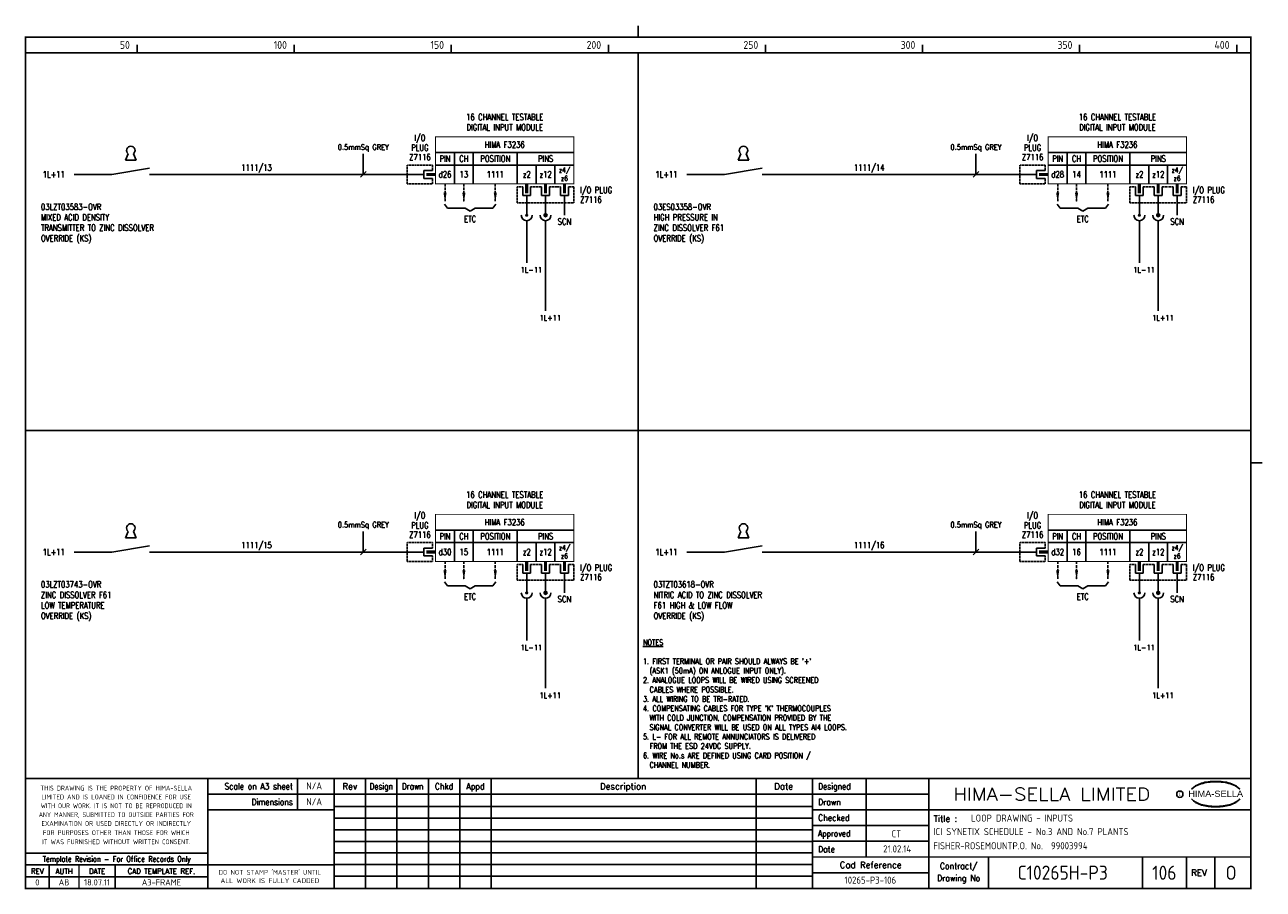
# Model space of a CAD drawing. Extents: x 14 to 408, y 0 to 275.
import ezdxf
from ezdxf.enums import TextEntityAlignment as Align

# ---------------------------------------------------------------- set-up
doc = ezdxf.new("R2010")
doc.units = 0
doc.header["$LTSCALE"] = 0.25
doc.header["$MEASUREMENT"] = 0
doc.linetypes.add('HIDDEN2', pattern=[4.7625, 3.175, -1.5875])
doc.layers.get('0').update_dxf_attribs({"color": 41, "linetype": 'CONTINUOUS'})
for name, color, linetype in [('00-DRG_FRAME', 12, 'CONTINUOUS'), ('01-DRAW', 7, 'CONTINUOUS'), ('051-TEXT', 2, 'CONTINUOUS'), ('DES', 2, 'CONTINUOUS'), ('LAB', 2, 'CONTINUOUS'), ('RACK', 2, 'CONTINUOUS'), ('SLOT', 2, 'CONTINUOUS'), ('SNA', 2, 'CONTINUOUS'), ('TEXT', 2, 'CONTINUOUS'), ('TPOL', 3, 'CONTINUOUS'), ('XR_FUNCTION', 2, 'CONTINUOUS')]:
    doc.layers.add(name, color=color, linetype=linetype)
doc.styles.add('ARIAL', font='ARIAL.TTF', dxfattribs={"height": 2.5})
doc.styles.add('FUNCTION', font='ROMANS.shx', dxfattribs={"width": 0.8, "height": 2.5})
doc.styles.add('ISO', font='iso.shx')
doc.styles.add('PINS', font='ROMANS.shx', dxfattribs={"width": 0.8, "height": 2.5})
doc.styles.add('RACK', font='ROMANS.shx', dxfattribs={"width": 0.8, "height": 2.5})
doc.styles.add('ROMAND', font='ROMAND')
doc.styles.add('ROMANS', font='romans.shx', dxfattribs={"width": 0.8})
doc.styles.add('SLOT', font='romans.shx', dxfattribs={"width": 0.8, "height": 2})
doc.styles.add('SYMBOL', font='ROMANS.shx', dxfattribs={"width": 0.8, "height": 20})

# ---------------------------------------------------------------- blocks, each defined once
blk = doc.blocks.new('A3-REVA')
at = {"layer": '051-TEXT', "style": 'ISO'}
for tag, p in [('DESIGNED', (292.01, 31.7)), ('A', (117.73, 27.28)), ('DES', (127.73, 27.28)), ('DRN', (137.73, 27.28)), ('CHKD', (147.73, 27.28)), ('APPD', (157.73, 27.28)), ('DATE', (256, 27.28)), ('DRAWN', (291.72, 26.77)), ('CHECKED', (291.72, 21.89)), ('APPD', (291.65, 16.79)), ('DATE', (291.92, 11.96))]:
    blk.add_attdef(tag, text='', height=2.25, dxfattribs=at).set_placement(p, align=Align.CENTER)
blk.add_attdef('DESCRIPTION', (165.03, 27.28), '', height=2.25, dxfattribs=at)
blk = doc.blocks.new('A3-TITLE')
at = {"layer": '051-TEXT', "style": 'ISO'}
blk.add_attdef('TITLE_1', (315.46, 21.78), '', height=2.25, dxfattribs=at)
for tag, p in [('DRGNO', (376.96, 3.24)), ('REV.', (398.2, 3.24))]:
    blk.add_attdef(tag, text='', height=4.5, dxfattribs=at).set_placement(p, align=Align.CENTER)
blk = doc.blocks.new('A3-CONTRACT')
at = {"layer": '051-TEXT', "color": 41, "style": 'ISO'}
for tag, height, p in [('SCALE', 2.25, (106.71, 31.82)), ('DIMS', 2.25, (106.71, 26.8)), ('CAD-REF', 2.25, (283.73, 1.84)), ('CONTRACT', 4.5, (344.94, 3.1))]:
    blk.add_attdef(tag, text='', height=height, dxfattribs=at).set_placement(p, align=Align.CENTER)
for tag, p in [('TITLE_2', (303.86, 17.28)), ('TITLE_3', (303.79, 12.78))]:
    blk.add_attdef(tag, p, '', height=2.25, dxfattribs=at)
blk = doc.blocks.new('KEY')
at = {"layer": '01-DRAW'}
for p, q in [((-0.375, -0.5), (-0.183, -0.038)), ((-0.375, -0.5), (0.375, -0.5)), ((0.375, -0.5), (0.183, -0.038))]:
    blk.add_line(p, q, dxfattribs=at)
blk.add_arc((0, 0.2), 0.3, 307.47703, 232.52297, dxfattribs=at)
blk = doc.blocks.new('F3236-14')
for p, q in [((44, 7), (0, 7)), ((6, 7), (6, -3)), ((12, 7), (12, -3)), ((26, 7), (26, -3)), ((-3.75, 0), (-9, 0)), ((-3.75, 1.25), (-3.75, -1.25)), ((-1, 1.25), (-3.75, 1.25)), ((44, 3), (0, 3)), ((32, 3), (32, -3)), ((38, 3), (38, -3)), ((-3.75, -1.25), (-1, -1.25)), ((27.75, -4), (27.75, -6.75)), ((27.75, -6.75), (30.25, -6.75)), ((29, -6.75), (29, -9)), ((30.25, -6.75), (30.25, -4)), ((33.75, -4), (33.75, -6.75)), ((33.75, -6.75), (36.25, -6.75)), ((35, -6.75), (35, -9)), ((36.25, -6.75), (36.25, -4)), ((39.75, -4), (39.75, -6.75)), ((39.75, -6.75), (42.25, -6.75)), ((41, -6.75), (41, -9)), ((42.25, -6.75), (42.25, -4)), ((41, -13), (41, -9))]:
    blk.add_line(p, q)
at = {"const_width": 0.3}
blk.add_lwpolyline([(44, 12), (0, 12), (0, -3), (44, -3)], close=True, dxfattribs=at)
at = {"color": 3, "linetype": 'HIDDEN2', "ltscale": 0.4}
for points in [[(-1, 1.25), (-1, 3), (-9, 3), (-9, -3), (-1, -3), (-1, -1.25)], [(27.75, -4), (26, -4), (26, -9), (44, -9), (44, -4), (42.25, -4)], [(33.75, -4), (30.25, -4)], [(39.75, -4), (36.25, -4)]]:
    blk.add_lwpolyline(points, dxfattribs=at)
blk.add_lwpolyline([(-3, 0, 1, 1, 0), (0, 0, 0.5, 0.5, 0)], format="xyseb")
at = {"const_width": 1}
for points in [[(29, -6), (29, -3)], [(35, -6), (35, -3)], [(41, -6), (41, -3)]]:
    blk.add_lwpolyline(points, dxfattribs=at)
at = {"layer": 'DES', "style": 'PINS', "width": 0.8, "flags": 1}
blk.add_attdef('DES1', (48, 14), '', height=1.5, dxfattribs=at)
at = {"layer": 'LAB', "style": 'PINS', "width": 0.8, "flags": 1}
blk.add_attdef('LAB1', text='', height=1.5, dxfattribs=at).set_placement((48, 2.5), align=Align.MIDDLE_LEFT)
at = {"layer": 'RACK', "style": 'RACK', "width": 0.8}
blk.add_attdef('SLOT', text='', height=2, dxfattribs=at).set_placement((19, 0), align=Align.MIDDLE)
at = {"layer": 'SLOT', "style": 'SLOT', "width": 0.8}
blk.add_attdef('ADD1', text='', height=2, dxfattribs=at).set_placement((9, 0), align=Align.MIDDLE)
at = {"layer": 'SNA', "style": 'SYMBOL', "width": 0.8, "flags": 1}
blk.add_attdef('SNA', (48, 8), '', height=1.5, dxfattribs=at)
at = {"layer": 'TEXT', "style": 'ROMANS', "width": 0.8}
for s, p in [('DIGITAL INPUT MODULE', (22, 14)), ('16 CHANNEL TESTABLE', (22, 17.25))]:
    blk.add_text(s, height=2, dxfattribs=at).set_placement(p, align=Align.CENTER)
for s, height, p in [('I/O', 2, (-5, 11.5)), ('PLUG', 2, (-5, 8.5)), ('HIMA F3236', 2, (22, 9.5)), ('Z7116', 2, (-5, 5.5)), ('PIN', 2, (3, 5)), ('CH', 2, (9, 5)), ('POSITION', 2, (19, 5)), ('PINS', 2, (35, 5)), ('d28', 2, (3, 0)), ('z2', 2, (29, 0)), ('z12', 2, (35, 0)), ('z4/', 1.6, (41, 1.25)), ('z6', 1.6, (41, -1.25)), ('SCN', 2, (41, -15))]:
    blk.add_text(s, height=height, dxfattribs=at).set_placement(p, align=Align.MIDDLE)
for s, p in [('I/O PLUG', (46, -5)), ('Z7116', (46, -8))]:
    blk.add_text(s, height=2, dxfattribs=at).set_placement(p, align=Align.MIDDLE_LEFT)
at = {"layer": 'TPOL', "style": 'PINS', "width": 0.8, "flags": 1}
blk.add_attdef('CN2', text='', height=1, dxfattribs=at).set_placement((-9, 0), align=Align.MIDDLE_LEFT)
at = {"layer": 'TPOL', "color": 2, "style": 'PINS', "width": 0.8}
blk.add_attdef('CN1', text='', height=2, dxfattribs=at).set_placement((3, 0), align=Align.MIDDLE)
at = {"layer": 'TPOL', "style": 'PINS', "width": 0.8, "flags": 1}
for tag, p in [('CN3', (29, -9)), ('CN4', (35, -9))]:
    blk.add_attdef(tag, text='', height=1, dxfattribs=at).set_placement(p, align=Align.BOTTOM_CENTER)
at = {"layer": 'XR_FUNCTION', "style": 'FUNCTION', "width": 0.8, "flags": 1}
blk.add_attdef('XR_FUNCTION', (48, 10), '', height=1.5, dxfattribs=at)
blk = doc.blocks.new('F3236-13')
for p, q in [((44, 7), (0, 7)), ((6, 7), (6, -3)), ((12, 7), (12, -3)), ((26, 7), (26, -3)), ((-3.75, 0), (-9, 0)), ((-3.75, 1.25), (-3.75, -1.25)), ((-1, 1.25), (-3.75, 1.25)), ((44, 3), (0, 3)), ((32, 3), (32, -3)), ((38, 3), (38, -3)), ((-3.75, -1.25), (-1, -1.25)), ((27.75, -4), (27.75, -6.75)), ((27.75, -6.75), (30.25, -6.75)), ((29, -6.75), (29, -9)), ((30.25, -6.75), (30.25, -4)), ((33.75, -4), (33.75, -6.75)), ((33.75, -6.75), (36.25, -6.75)), ((35, -6.75), (35, -9)), ((36.25, -6.75), (36.25, -4)), ((39.75, -4), (39.75, -6.75)), ((39.75, -6.75), (42.25, -6.75)), ((41, -6.75), (41, -9)), ((42.25, -6.75), (42.25, -4)), ((41, -13), (41, -9))]:
    blk.add_line(p, q)
at = {"const_width": 0.3}
blk.add_lwpolyline([(44, 12), (0, 12), (0, -3), (44, -3)], close=True, dxfattribs=at)
at = {"color": 3, "linetype": 'HIDDEN2', "ltscale": 0.4}
for points in [[(-1, 1.25), (-1, 3), (-9, 3), (-9, -3), (-1, -3), (-1, -1.25)], [(27.75, -4), (26, -4), (26, -9), (44, -9), (44, -4), (42.25, -4)], [(33.75, -4), (30.25, -4)], [(39.75, -4), (36.25, -4)]]:
    blk.add_lwpolyline(points, dxfattribs=at)
blk.add_lwpolyline([(-3, 0, 1, 1, 0), (0, 0, 0.5, 0.5, 0)], format="xyseb")
at = {"const_width": 1}
for points in [[(29, -6), (29, -3)], [(35, -6), (35, -3)], [(41, -6), (41, -3)]]:
    blk.add_lwpolyline(points, dxfattribs=at)
at = {"layer": 'DES', "style": 'PINS', "width": 0.8, "flags": 1}
blk.add_attdef('DES1', (48, 14), '', height=1.5, dxfattribs=at)
at = {"layer": 'LAB', "style": 'PINS', "width": 0.8, "flags": 1}
blk.add_attdef('LAB1', text='', height=1.5, dxfattribs=at).set_placement((48, 2.5), align=Align.MIDDLE_LEFT)
at = {"layer": 'RACK', "style": 'RACK', "width": 0.8}
blk.add_attdef('SLOT', text='', height=2, dxfattribs=at).set_placement((19, 0), align=Align.MIDDLE)
at = {"layer": 'SLOT', "style": 'SLOT', "width": 0.8}
blk.add_attdef('ADD1', text='', height=2, dxfattribs=at).set_placement((9, 0), align=Align.MIDDLE)
at = {"layer": 'SNA', "style": 'SYMBOL', "width": 0.8, "flags": 1}
blk.add_attdef('SNA', (48, 8), '', height=1.5, dxfattribs=at)
at = {"layer": 'TEXT', "style": 'ROMANS', "width": 0.8}
for s, p in [('DIGITAL INPUT MODULE', (22, 14)), ('16 CHANNEL TESTABLE', (22, 17.25))]:
    blk.add_text(s, height=2, dxfattribs=at).set_placement(p, align=Align.CENTER)
for s, height, p in [('I/O', 2, (-5, 11.5)), ('PLUG', 2, (-5, 8.5)), ('HIMA F3236', 2, (22, 9.5)), ('Z7116', 2, (-5, 5.5)), ('PIN', 2, (3, 5)), ('CH', 2, (9, 5)), ('POSITION', 2, (19, 5)), ('PINS', 2, (35, 5)), ('d26', 2, (3, 0)), ('z2', 2, (29, 0)), ('z12', 2, (35, 0)), ('z4/', 1.6, (41, 1.25)), ('z6', 1.6, (41, -1.25)), ('SCN', 2, (41, -15))]:
    blk.add_text(s, height=height, dxfattribs=at).set_placement(p, align=Align.MIDDLE)
for s, p in [('I/O PLUG', (46, -5)), ('Z7116', (46, -8))]:
    blk.add_text(s, height=2, dxfattribs=at).set_placement(p, align=Align.MIDDLE_LEFT)
at = {"layer": 'TPOL', "style": 'PINS', "width": 0.8, "flags": 1}
blk.add_attdef('CN2', text='', height=1, dxfattribs=at).set_placement((-9, 0), align=Align.MIDDLE_LEFT)
at = {"layer": 'TPOL', "color": 2, "style": 'PINS', "width": 0.8}
blk.add_attdef('CN1', text='', height=2, dxfattribs=at).set_placement((3, 0), align=Align.MIDDLE)
at = {"layer": 'TPOL', "style": 'PINS', "width": 0.8, "flags": 1}
for tag, p in [('CN3', (29, -9)), ('CN4', (35, -9))]:
    blk.add_attdef(tag, text='', height=1, dxfattribs=at).set_placement(p, align=Align.BOTTOM_CENTER)
at = {"layer": 'XR_FUNCTION', "style": 'FUNCTION', "width": 0.8, "flags": 1}
blk.add_attdef('XR_FUNCTION', (48, 10), '', height=1.5, dxfattribs=at)
blk = doc.blocks.new('F3236-16')
for p, q in [((44, 7), (0, 7)), ((6, 7), (6, -3)), ((12, 7), (12, -3)), ((26, 7), (26, -3)), ((-3.75, 0), (-9, 0)), ((-3.75, 1.25), (-3.75, -1.25)), ((-1, 1.25), (-3.75, 1.25)), ((44, 3), (0, 3)), ((32, 3), (32, -3)), ((38, 3), (38, -3)), ((-3.75, -1.25), (-1, -1.25)), ((27.75, -4), (27.75, -6.75)), ((27.75, -6.75), (30.25, -6.75)), ((29, -6.75), (29, -9)), ((30.25, -6.75), (30.25, -4)), ((33.75, -4), (33.75, -6.75)), ((33.75, -6.75), (36.25, -6.75)), ((35, -6.75), (35, -9)), ((36.25, -6.75), (36.25, -4)), ((39.75, -4), (39.75, -6.75)), ((39.75, -6.75), (42.25, -6.75)), ((41, -6.75), (41, -9)), ((42.25, -6.75), (42.25, -4)), ((41, -13), (41, -9))]:
    blk.add_line(p, q)
at = {"const_width": 0.3}
blk.add_lwpolyline([(44, 12), (0, 12), (0, -3), (44, -3)], close=True, dxfattribs=at)
at = {"color": 3, "linetype": 'HIDDEN2', "ltscale": 0.4}
for points in [[(-1, 1.25), (-1, 3), (-9, 3), (-9, -3), (-1, -3), (-1, -1.25)], [(27.75, -4), (26, -4), (26, -9), (44, -9), (44, -4), (42.25, -4)], [(33.75, -4), (30.25, -4)], [(39.75, -4), (36.25, -4)]]:
    blk.add_lwpolyline(points, dxfattribs=at)
blk.add_lwpolyline([(-3, 0, 1, 1, 0), (0, 0, 0.5, 0.5, 0)], format="xyseb")
at = {"const_width": 1}
for points in [[(29, -6), (29, -3)], [(35, -6), (35, -3)], [(41, -6), (41, -3)]]:
    blk.add_lwpolyline(points, dxfattribs=at)
at = {"layer": 'DES', "style": 'PINS', "width": 0.8, "flags": 1}
blk.add_attdef('DES1', (48, 14), '', height=1.5, dxfattribs=at)
at = {"layer": 'LAB', "style": 'PINS', "width": 0.8, "flags": 1}
blk.add_attdef('LAB1', text='', height=1.5, dxfattribs=at).set_placement((48, 2.5), align=Align.MIDDLE_LEFT)
at = {"layer": 'RACK', "style": 'RACK', "width": 0.8}
blk.add_attdef('SLOT', text='', height=2, dxfattribs=at).set_placement((19, 0), align=Align.MIDDLE)
at = {"layer": 'SLOT', "style": 'SLOT', "width": 0.8}
blk.add_attdef('ADD1', text='', height=2, dxfattribs=at).set_placement((9, 0), align=Align.MIDDLE)
at = {"layer": 'SNA', "style": 'SYMBOL', "width": 0.8, "flags": 1}
blk.add_attdef('SNA', (48, 8), '', height=1.5, dxfattribs=at)
at = {"layer": 'TEXT', "style": 'ROMANS', "width": 0.8}
for s, p in [('DIGITAL INPUT MODULE', (22, 14)), ('16 CHANNEL TESTABLE', (22, 17.25))]:
    blk.add_text(s, height=2, dxfattribs=at).set_placement(p, align=Align.CENTER)
for s, height, p in [('I/O', 2, (-5, 11.5)), ('PLUG', 2, (-5, 8.5)), ('HIMA F3236', 2, (22, 9.5)), ('Z7116', 2, (-5, 5.5)), ('PIN', 2, (3, 5)), ('CH', 2, (9, 5)), ('POSITION', 2, (19, 5)), ('PINS', 2, (35, 5)), ('d32', 2, (3, 0)), ('z2', 2, (29, 0)), ('z12', 2, (35, 0)), ('z4/', 1.6, (41, 1.25)), ('z6', 1.6, (41, -1.25)), ('SCN', 2, (41, -15))]:
    blk.add_text(s, height=height, dxfattribs=at).set_placement(p, align=Align.MIDDLE)
for s, p in [('I/O PLUG', (46, -5)), ('Z7116', (46, -8))]:
    blk.add_text(s, height=2, dxfattribs=at).set_placement(p, align=Align.MIDDLE_LEFT)
at = {"layer": 'TPOL', "style": 'PINS', "width": 0.8, "flags": 1}
blk.add_attdef('CN2', text='', height=1, dxfattribs=at).set_placement((-9, 0), align=Align.MIDDLE_LEFT)
at = {"layer": 'TPOL', "color": 2, "style": 'PINS', "width": 0.8}
blk.add_attdef('CN1', text='', height=2, dxfattribs=at).set_placement((3, 0), align=Align.MIDDLE)
at = {"layer": 'TPOL', "style": 'PINS', "width": 0.8, "flags": 1}
for tag, p in [('CN3', (29, -9)), ('CN4', (35, -9))]:
    blk.add_attdef(tag, text='', height=1, dxfattribs=at).set_placement(p, align=Align.BOTTOM_CENTER)
at = {"layer": 'XR_FUNCTION', "style": 'FUNCTION', "width": 0.8, "flags": 1}
blk.add_attdef('XR_FUNCTION', (48, 10), '', height=1.5, dxfattribs=at)
blk = doc.blocks.new('F3236-15')
for p, q in [((44, 7), (0, 7)), ((6, 7), (6, -3)), ((12, 7), (12, -3)), ((26, 7), (26, -3)), ((-3.75, 0), (-9, 0)), ((-3.75, 1.25), (-3.75, -1.25)), ((-1, 1.25), (-3.75, 1.25)), ((44, 3), (0, 3)), ((32, 3), (32, -3)), ((38, 3), (38, -3)), ((-3.75, -1.25), (-1, -1.25)), ((27.75, -4), (27.75, -6.75)), ((27.75, -6.75), (30.25, -6.75)), ((29, -6.75), (29, -9)), ((30.25, -6.75), (30.25, -4)), ((33.75, -4), (33.75, -6.75)), ((33.75, -6.75), (36.25, -6.75)), ((35, -6.75), (35, -9)), ((36.25, -6.75), (36.25, -4)), ((39.75, -4), (39.75, -6.75)), ((39.75, -6.75), (42.25, -6.75)), ((41, -6.75), (41, -9)), ((42.25, -6.75), (42.25, -4)), ((41, -13), (41, -9))]:
    blk.add_line(p, q)
at = {"const_width": 0.3}
blk.add_lwpolyline([(44, 12), (0, 12), (0, -3), (44, -3)], close=True, dxfattribs=at)
at = {"color": 3, "linetype": 'HIDDEN2', "ltscale": 0.4}
for points in [[(-1, 1.25), (-1, 3), (-9, 3), (-9, -3), (-1, -3), (-1, -1.25)], [(27.75, -4), (26, -4), (26, -9), (44, -9), (44, -4), (42.25, -4)], [(33.75, -4), (30.25, -4)], [(39.75, -4), (36.25, -4)]]:
    blk.add_lwpolyline(points, dxfattribs=at)
blk.add_lwpolyline([(-3, 0, 1, 1, 0), (0, 0, 0.5, 0.5, 0)], format="xyseb")
at = {"const_width": 1}
for points in [[(29, -6), (29, -3)], [(35, -6), (35, -3)], [(41, -6), (41, -3)]]:
    blk.add_lwpolyline(points, dxfattribs=at)
at = {"layer": 'DES', "style": 'PINS', "width": 0.8, "flags": 1}
blk.add_attdef('DES1', (48, 14), '', height=1.5, dxfattribs=at)
at = {"layer": 'LAB', "style": 'PINS', "width": 0.8, "flags": 1}
blk.add_attdef('LAB1', text='', height=1.5, dxfattribs=at).set_placement((48, 2.5), align=Align.MIDDLE_LEFT)
at = {"layer": 'RACK', "style": 'RACK', "width": 0.8}
blk.add_attdef('SLOT', text='', height=2, dxfattribs=at).set_placement((19, 0), align=Align.MIDDLE)
at = {"layer": 'SLOT', "style": 'SLOT', "width": 0.8}
blk.add_attdef('ADD1', text='', height=2, dxfattribs=at).set_placement((9, 0), align=Align.MIDDLE)
at = {"layer": 'SNA', "style": 'SYMBOL', "width": 0.8, "flags": 1}
blk.add_attdef('SNA', (48, 8), '', height=1.5, dxfattribs=at)
at = {"layer": 'TEXT', "style": 'ROMANS', "width": 0.8}
for s, p in [('DIGITAL INPUT MODULE', (22, 14)), ('16 CHANNEL TESTABLE', (22, 17.25))]:
    blk.add_text(s, height=2, dxfattribs=at).set_placement(p, align=Align.CENTER)
for s, height, p in [('I/O', 2, (-5, 11.5)), ('PLUG', 2, (-5, 8.5)), ('HIMA F3236', 2, (22, 9.5)), ('Z7116', 2, (-5, 5.5)), ('PIN', 2, (3, 5)), ('CH', 2, (9, 5)), ('POSITION', 2, (19, 5)), ('PINS', 2, (35, 5)), ('d30', 2, (3, 0)), ('z2', 2, (29, 0)), ('z12', 2, (35, 0)), ('z4/', 1.6, (41, 1.25)), ('z6', 1.6, (41, -1.25)), ('SCN', 2, (41, -15))]:
    blk.add_text(s, height=height, dxfattribs=at).set_placement(p, align=Align.MIDDLE)
for s, p in [('I/O PLUG', (46, -5)), ('Z7116', (46, -8))]:
    blk.add_text(s, height=2, dxfattribs=at).set_placement(p, align=Align.MIDDLE_LEFT)
at = {"layer": 'TPOL', "style": 'PINS', "width": 0.8, "flags": 1}
blk.add_attdef('CN2', text='', height=1, dxfattribs=at).set_placement((-9, 0), align=Align.MIDDLE_LEFT)
at = {"layer": 'TPOL', "color": 2, "style": 'PINS', "width": 0.8}
blk.add_attdef('CN1', text='', height=2, dxfattribs=at).set_placement((3, 0), align=Align.MIDDLE)
at = {"layer": 'TPOL', "style": 'PINS', "width": 0.8, "flags": 1}
for tag, p in [('CN3', (29, -9)), ('CN4', (35, -9))]:
    blk.add_attdef(tag, text='', height=1, dxfattribs=at).set_placement(p, align=Align.BOTTOM_CENTER)
at = {"layer": 'XR_FUNCTION', "style": 'FUNCTION', "width": 0.8, "flags": 1}
blk.add_attdef('XR_FUNCTION', (48, 10), '', height=1.5, dxfattribs=at)

msp = doc.modelspace()

# ---------------------------------------------------------------- linework, layer by layer
at = {"layer": '00-DRG_FRAME'}
for p, q in [((50, 266.5), (50, 269)), ((100, 266.5), (100, 269)), ((150, 266.5), (150, 269)), ((200, 266.5), (200, 269)), ((250, 266.5), (250, 269)), ((300, 266.5), (300, 269)), ((350, 266.5), (350, 269)), ((400, 266.5), (400, 269)), ((101.01, 35.5), (101.01, 25.5)), ((122.7, 35.5), (122.7, 0.5)), ((132.7, 0.5), (132.7, 35.5)), ((142.7, 0.5), (142.7, 35.5)), ((152.7, 35.5), (152.7, 0.5)), ((162.7, 35.5), (162.7, 0.5)), ((247, 35.5), (247, 0.5)), ((282, 35.5), (282, 10.5)), ((265, 30.5), (302, 30.5)), ((265, 26.59), (112.7, 26.59)), ((302, 25.5), (265, 25.5)), ((265, 22.89), (112.7, 22.89)), ((265, 20.5), (302, 20.5)), ((265, 19.19), (112.7, 19.19)), ((265, 15.49), (112.7, 15.49)), ((302, 15.5), (265, 15.5)), ((265, 11.79), (112.7, 11.79)), ((265, 8.09), (112.7, 8.09)), ((321, 10.5), (321, 0.5)), ((370, 10.5), (370, 0.5)), ((384, 0.5), (384, 10.5)), ((393, 10.5), (393, 0.5)), ((72.5, 4.25), (14.5, 4.25)), ((265, 4.39), (112.7, 4.39)), ((302, 5.5), (265, 5.5))]:
    msp.add_line(p, q, dxfattribs=at)
at = {"layer": '00-DRG_FRAME', "const_width": 0.5}
for points in [[(209.5, 271.5), (209.5, 275.18)], [(209.5, 271.5), (209.5, 275.18)], [(14.5, 266.5), (404.5, 266.5)], [(209.5, 35.5), (209.5, 266.5)], [(14.5, 146.31), (404.5, 146.31)], [(404.5, 136), (408.18, 136)], [(404.5, 35.5), (14.5, 35.5)], [(72.5, 0.5), (72.5, 35.5)], [(112.7, 0.5), (112.7, 35.5)], [(265, 35.5), (265, 0.5)], [(302, 0.5), (302, 35.5)], [(265, 30.5), (72.5, 30.5)], [(112.7, 25.5), (72.5, 25.5)], [(404.5, 25.5), (302, 25.5)], [(14.5, 11.75), (72.5, 11.75)], [(14.5, 8), (72.5, 8)], [(22, 0.5), (22, 8)], [(31.5, 0.5), (31.5, 8)], [(43, 0.5), (43, 8)], [(112.7, 8), (72.5, 8)], [(265, 10.5), (404.5, 10.5)]]:
    msp.add_lwpolyline(points, dxfattribs=at)
msp.add_lwpolyline([(14.5, 0.5), (404.5, 0.5), (404.5, 271.5), (14.5, 271.5)], close=True, dxfattribs=at)
at = {"layer": '00-DRG_FRAME', "color": 3}
msp.add_circle((381.88, 30.5), 1, dxfattribs=at)
for centre, radius, start, end in [((390.6, 26.83), 7.24, 106.0532, 133.5024), ((390.88, 27.01), 7.3, 130.419, 136.057), ((390.11, 28.1), 5.98, 122.244, 131.6154), ((389.75, 28.78), 5.21, 111.8206, 122.8668), ((391.78, 24.7), 9.76, 107.5931, 113.9452), ((393.1, 18.5), 15.94, 89.2698, 106.3911), ((392.1, 23.52), 10.99, 96.0146, 107.3203), ((393.29, 16.31), 18.28, 92.8917, 97.3734), ((393.24, 18.86), 15.73, 89.7805, 93.1738), ((393.36, 18.86), 15.73, 86.8262, 90.2195), ((393.51, 18.5), 15.94, 73.6089, 90.7302), ((393.31, 16.31), 18.28, 82.6266, 87.1083), ((394.51, 23.52), 10.99, 72.6797, 83.9854), ((394.83, 24.7), 9.76, 66.0548, 72.4069), ((396, 26.83), 7.24, 46.4976, 73.9468), ((396.85, 28.78), 5.21, 57.1332, 68.1794), ((396.49, 28.1), 5.98, 48.3846, 57.756), ((395.73, 27.01), 7.3, 43.943, 49.581), ((390.88, 34.04), 7.3, 223.943, 229.581), ((390.6, 34.23), 7.24, 226.4976, 253.9468), ((390.11, 32.96), 5.98, 228.3846, 237.756), ((389.75, 32.28), 5.21, 237.1332, 248.1794), ((396, 34.23), 7.24, 286.0532, 313.5024), ((396.85, 32.28), 5.21, 291.8206, 302.8668), ((396.49, 32.96), 5.98, 302.244, 311.6154), ((395.73, 34.04), 7.3, 310.419, 316.057), ((391.78, 36.36), 9.76, 246.0548, 252.4069), ((393.1, 42.56), 15.94, 253.6089, 270.7302), ((392.1, 37.54), 10.99, 252.6797, 263.9854), ((393.29, 44.75), 18.28, 262.6266, 267.1083), ((393.24, 42.19), 15.73, 266.8262, 270.2195), ((393.51, 42.56), 15.94, 269.2698, 286.3911), ((393.36, 42.19), 15.73, 269.7805, 273.1738), ((393.31, 44.75), 18.28, 272.8917, 277.3734), ((394.51, 37.54), 10.99, 276.0146, 287.3203), ((394.83, 36.36), 9.76, 287.5931, 293.9452)]:
    msp.add_arc(centre, radius, start, end, dxfattribs=at)
at = {"layer": 'TEXT'}
for p, q in [((122, 227.79), (122, 234.33)), ((317, 227.79), (317, 234.33)), ((42, 227.79), (54, 229.79)), ((121.1, 226.89), (122.9, 228.69)), ((237, 227.79), (249, 229.79)), ((316.1, 226.89), (317.9, 228.69)), ((42, 227.79), (30, 227.79)), ((136.01, 227.79), (54, 227.79)), ((237, 227.79), (225, 227.79)), ((331.01, 227.79), (249, 227.79)), ((147.81, 218.34), (148.78, 217.04)), ((148.78, 217.04), (154.39, 217.04)), ((154.39, 217.04), (156.01, 216.07)), ((157.63, 217.04), (156.01, 216.07)), ((157.63, 217.04), (163.24, 217.04)), ((164.21, 218.34), (163.24, 217.04)), ((174, 218.79), (174, 214.79)), ((180, 218.79), (180, 214.79)), ((180, 218.79), (180, 214.79)), ((342.81, 218.34), (343.78, 217.04)), ((343.78, 217.04), (349.39, 217.04)), ((349.39, 217.04), (351.01, 216.07)), ((352.63, 217.04), (351.01, 216.07)), ((352.63, 217.04), (358.24, 217.04)), ((359.21, 218.34), (358.24, 217.04)), ((369, 218.79), (369, 214.79)), ((375, 218.79), (375, 214.79)), ((375, 218.79), (375, 214.79)), ((174, 213.06), (174, 199.66)), ((180, 213.06), (180, 184.4)), ((180, 213.06), (180, 184.4)), ((369, 213.06), (369, 199.66)), ((375, 213.06), (375, 184.4)), ((375, 213.06), (375, 184.4)), ((122, 107.59), (122, 114.14)), ((317, 107.59), (317, 114.14)), ((42, 107.59), (30, 107.59)), ((42, 107.59), (54, 109.59)), ((136.01, 107.59), (54, 107.59)), ((121.1, 106.69), (122.9, 108.49)), ((237, 107.59), (225, 107.59)), ((237, 107.59), (249, 109.59)), ((331.01, 107.59), (249, 107.59)), ((316.1, 106.69), (317.9, 108.49)), ((174, 98.59), (174, 94.59)), ((180, 98.59), (180, 94.59)), ((180, 98.59), (180, 94.59)), ((369, 98.59), (369, 94.59)), ((375, 98.59), (375, 94.59)), ((375, 98.59), (375, 94.59)), ((147.81, 98.15), (148.78, 96.85)), ((148.78, 96.85), (154.39, 96.85)), ((154.39, 96.85), (156.01, 95.88)), ((157.63, 96.85), (156.01, 95.88)), ((157.63, 96.85), (163.24, 96.85)), ((164.21, 98.15), (163.24, 96.85)), ((342.81, 98.15), (343.78, 96.85)), ((343.78, 96.85), (349.39, 96.85)), ((349.39, 96.85), (351.01, 95.88)), ((352.63, 96.85), (351.01, 95.88)), ((352.63, 96.85), (358.24, 96.85)), ((359.21, 98.15), (358.24, 96.85)), ((174, 92.87), (174, 79.47)), ((180, 92.87), (180, 64.21)), ((180, 92.87), (180, 64.21)), ((369, 92.87), (369, 79.47)), ((375, 92.87), (375, 64.21)), ((375, 92.87), (375, 64.21))]:
    msp.add_line(p, q, dxfattribs=at)
at = {"layer": 'TEXT', "linetype": 'HIDDEN2'}
for p, q in [((148.01, 224.79), (148.01, 218.95)), ((154.01, 224.79), (154.01, 218.95)), ((164.01, 224.79), (164.01, 218.95)), ((343.01, 224.79), (343.01, 218.95)), ((349.01, 224.79), (349.01, 218.95)), ((359.01, 224.79), (359.01, 218.95)), ((148.01, 104.59), (148.01, 98.76)), ((154.01, 104.59), (154.01, 98.76)), ((164.01, 104.59), (164.01, 98.76)), ((343.01, 104.59), (343.01, 98.76)), ((349.01, 104.59), (349.01, 98.76)), ((359.01, 104.59), (359.01, 98.76))]:
    msp.add_line(p, q, dxfattribs=at)
at = {"layer": 'TEXT', "const_width": 0.5}
for points in [[(173.75, 214.79, 1), (174.25, 214.79, 1)], [(179.75, 214.79, 1), (180.25, 214.79, 1)], [(368.75, 214.79, 1), (369.25, 214.79, 1)], [(374.75, 214.79, 1), (375.25, 214.79, 1)], [(173.75, 94.59, 1), (174.25, 94.59, 1)], [(179.75, 94.59, 1), (180.25, 94.59, 1)], [(368.75, 94.59, 1), (369.25, 94.59, 1)], [(374.75, 94.59, 1), (375.25, 94.59, 1)]]:
    msp.add_lwpolyline(points, format="xyb", close=True, dxfattribs=at)
at = {"layer": 'TEXT'}
for centre, radius in [((180, 214.79), 0.475), ((180, 214.79), 0.389), ((180, 214.79), 0.302), ((180, 214.79), 0.216), ((180, 214.79), 0.13), ((180, 214.79), 0.0432), ((375, 214.79), 0.475), ((375, 214.79), 0.389), ((375, 214.79), 0.302), ((375, 214.79), 0.216), ((375, 214.79), 0.13), ((375, 214.79), 0.0432), ((180, 94.59), 0.475), ((180, 94.59), 0.389), ((180, 94.59), 0.302), ((180, 94.59), 0.216), ((180, 94.59), 0.13), ((180, 94.59), 0.0432), ((375, 94.59), 0.475), ((375, 94.59), 0.389), ((375, 94.59), 0.302), ((375, 94.59), 0.216), ((375, 94.59), 0.13), ((375, 94.59), 0.0432)]:
    msp.add_circle(centre, radius, dxfattribs=at)
for centre in [(174, 214.79), (180, 214.79), (180, 214.79), (369, 214.79), (375, 214.79), (375, 214.79), (174, 94.59), (180, 94.59), (180, 94.59), (369, 94.59), (375, 94.59), (375, 94.59)]:
    msp.add_arc(centre, 1.73, 180, 0, dxfattribs=at)
for points in [[(148.52, 221.98), (147.51, 221.98), (148.01, 218.95)], [(154.52, 221.98), (153.51, 221.98), (154.01, 218.95)], [(164.52, 221.98), (163.51, 221.98), (164.01, 218.95)], [(343.52, 221.98), (342.51, 221.98), (343.01, 218.95)], [(349.52, 221.98), (348.51, 221.98), (349.01, 218.95)], [(359.52, 221.98), (358.51, 221.98), (359.01, 218.95)], [(148.52, 101.79), (147.51, 101.79), (148.01, 98.76)], [(154.52, 101.79), (153.51, 101.79), (154.01, 98.76)], [(164.52, 101.79), (163.51, 101.79), (164.01, 98.76)], [(343.52, 101.79), (342.51, 101.79), (343.01, 98.76)], [(349.52, 101.79), (348.51, 101.79), (349.01, 98.76)], [(359.52, 101.79), (358.51, 101.79), (359.01, 98.76)]]:
    msp.add_solid(points, dxfattribs=at)

# ---------------------------------------------------------------- block references
at = {"layer": '00-DRG_FRAME'}
for name, p, values in [('A3-CONTRACT', (-0.35, 0.19), {'TITLE_2': 'ICI SYNETIX SCHEDULE - No.3 AND No.7 PLANTS', 'TITLE_3': 'FISHER-ROSEMOUNTP.O. No.  99003994', 'CAD-REF': '10265-P3-106', 'CONTRACT': 'C10265H-P3', 'SCALE': 'N/A', 'DIMS': 'N/A'}), ('A3-TITLE', (0, 0), {'TITLE_1': 'LOOP DRAWING - INPUTS', 'DRGNO': '106', 'REV.': 'O'})]:
    msp.add_blockref(name, p, dxfattribs=at).add_auto_attribs(values)
ref = msp.add_blockref('A3-REVA', (0, 0), dxfattribs=at)
ref.add_attrib('APPD', 'CT', dxfattribs={"layer": '051-TEXT', "height": 2.25, "style": 'ISO'}).set_placement((291.65, 16.79), align=Align.CENTER)
ref.add_attrib('DATE', '21.02.14', dxfattribs={"layer": '051-TEXT', "height": 2.25, "style": 'ISO'}).set_placement((291.92, 11.96), align=Align.CENTER)
at = {"layer": '01-DRAW'}
for name, p, values in [('F3236-13', (145.01, 227.79), {'CN1': 'd26', 'SLOT': '1111', 'ADD1': '13'}), ('F3236-14', (340.01, 227.79), {'CN1': 'd28', 'SLOT': '1111', 'ADD1': '14'}), ('F3236-15', (145.01, 107.59), {'CN1': 'd30', 'SLOT': '1111', 'ADD1': '15'}), ('F3236-16', (340.01, 107.59), {'CN1': 'd32', 'SLOT': '1111', 'ADD1': '16'})]:
    msp.add_blockref(name, p, dxfattribs=at).add_auto_attribs(values)
at = {"layer": 'TEXT', "xscale": 4.5, "yscale": 4.5, "zscale": 4.5}
for p in [(48, 234.54), (243, 234.54), (48, 114.34), (243, 114.34)]:
    msp.add_blockref('KEY', p, dxfattribs=at)

# ---------------------------------------------------------------- texts
at = {"layer": '00-DRG_FRAME', "style": 'ISO'}
for s, p in [('50', (47.69, 267.75)), ('100', (97.69, 267.75)), ('150', (147.69, 267.75)), ('200', (197.69, 267.75)), ('250', (247.69, 267.75)), ('300', (297.69, 267.75)), ('350', (347.69, 267.75)), ('400', (397.69, 267.75))]:
    msp.add_text(s, height=2.5, dxfattribs=at).set_placement(p, align=Align.RIGHT)
at = {"layer": '00-DRG_FRAME', "color": 3, "style": 'ISO'}
for s, width, p in [('THIS DRAWING IS THE PROPERTY OF HIMA-SELLA', 0.9, (43.36, 32.44)), ("DO NOT STAMP 'MASTER' UNTIL", 0.95, (92.25, 5.79))]:
    msp.add_text(s, height=1.53, dxfattribs=dict(at, width=width)).set_placement(p, align=Align.MIDDLE)
at = {"layer": '00-DRG_FRAME', "color": 4, "style": 'ROMAND', "width": 0.87}
for s, p in [('Scale on A3 sheet', (99.54, 32)), ('Dimensions', (99.54, 27.01))]:
    msp.add_text(s, height=2, dxfattribs=at).set_placement(p, align=Align.RIGHT)
at = {"layer": '00-DRG_FRAME', "color": 4, "style": 'ROMAND'}
for s, p in [('Rev', (117.7, 32)), ('Description', (204.69, 32)), ('Date', (255.79, 32))]:
    msp.add_text(s, height=2, dxfattribs=at).set_placement(p, align=Align.CENTER)
for s, width, p in [('Design', 0.85, (127.7, 32)), ('Drawn', 0.85, (137.7, 32)), ('Chkd', 0.9, (147.7, 32)), ('Appd', 0.9, (157.7, 32))]:
    msp.add_text(s, height=2, dxfattribs=dict(at, width=width)).set_placement(p, align=Align.CENTER)
for s, width, p in [('Designed', 0.87, (266.75, 32)), ('Drawn', 0.9, (266.75, 27)), ('Checked', 0.9, (266.75, 22)), ('Approved', 0.85, (266.75, 17)), ('Date', 0.9, (266.75, 12))]:
    msp.add_text(s, height=2, dxfattribs=dict(at, width=width)).set_placement(p)
at = {"layer": '00-DRG_FRAME', "style": 'ROMAND', "width": 1.15}
msp.add_text('HIMA-SELLA LIMITED', height=4, dxfattribs=at).set_placement((341.1, 30.5), align=Align.MIDDLE)
at = {"layer": '00-DRG_FRAME', "style": 'ARIAL', "width": 1.05}
msp.add_text('HIMA-SELLA', height=2, dxfattribs=at).set_placement((393.3, 29.63), align=Align.CENTER)
at = {"layer": '00-DRG_FRAME', "color": 3, "style": 'ISO'}
for s, width, p in [('LIMITED AND IS LOANED IN CONFIDENCE FOR USE', 0.9, (43.36, 29.62)), ('WITH OUR WORK. IT IS NOT TO BE REPRODUCED IN', 0.87, (43.36, 26.81)), ('ANY MANNER, SUBMITTED TO OUTSIDE PARTIES FOR', 0.87, (43.36, 23.99)), ('EXAMINATION OR USED DIRECTLY OR INDIRECTLY', 0.9, (43.36, 21.18)), ('IT WAS FURNISHED WITHOUT WRITTEN CONSENT.', 0.9, (43.36, 15.35)), ('FOR PURPOSES OTHER THAN THOSE FOR WHICH', 0.9, (43.36, 18.27))]:
    msp.add_text(s, height=1.53, dxfattribs=dict(at, width=width)).set_placement(p, align=Align.MIDDLE_CENTER)
at = {"layer": '00-DRG_FRAME', "color": 3, "style": 'ISO', "width": 0.9}
msp.add_text('C', height=1, dxfattribs=at).set_placement((381.84, 30), align=Align.CENTER)
at = {"layer": '00-DRG_FRAME', "color": 4, "style": 'ROMAND'}
msp.add_text('Title :', height=2, dxfattribs=at).set_placement((303.5, 21.75))
for s, height, width, p in [('Template Revision - For Office Records Only', 1.8, 0.85, (43.5, 9.62)), ('Contract/', 2, 0.9, (311.5, 7.5)), ('REV', 1.8, 0.9, (18.25, 6)), ('AUTH', 1.8, 0.9, (26.75, 6)), ('DATE', 1.8, 0.9, (37.25, 6)), ('CAD TEMPLATE REF.', 1.8, 0.9, (57.75, 6)), ('Drawing No', 2, 0.9, (311.5, 3.5))]:
    msp.add_text(s, height=height, dxfattribs=dict(at, width=width)).set_placement(p, align=Align.MIDDLE)
for s, p in [('Cad Reference', (283.5, 8)), ('REV', (388, 5.5))]:
    msp.add_text(s, height=2, dxfattribs=at).set_placement(p, align=Align.MIDDLE)
at = {"layer": '00-DRG_FRAME', "color": 41, "style": 'ISO'}
for s, p in [('0', (18.25, 1.45)), ('AB', (26.75, 1.45)), ('18.07.11', (37.25, 1.45)), ('A3-FRAME', (57.75, 1.45))]:
    msp.add_text(s, height=2, dxfattribs=at).set_placement(p, align=Align.CENTER)
at = {"layer": '00-DRG_FRAME', "color": 3, "style": 'ISO'}
msp.add_text('ALL WORK IS FULLY CADDED', height=1.53, dxfattribs=at).set_placement((92.25, 2.98), align=Align.MIDDLE_CENTER)
at = {"layer": 'TEXT', "style": 'ROMANS', "width": 0.8}
for s, height, p in [('0.5mmSq GREY', 1.75, (122, 235.59)), ('0.5mmSq GREY', 1.75, (317, 235.59)), ('1111/13', 2, (88, 228.98)), ('1111/14', 2, (283, 228.98)), ('0.5mmSq GREY', 1.75, (122, 115.4)), ('0.5mmSq GREY', 1.75, (317, 115.4)), ('1111/15', 2, (88, 108.78)), ('1111/16', 2, (283, 108.78))]:
    msp.add_text(s, height=height, dxfattribs=at).set_placement(p, align=Align.CENTER)
for p in [(27, 227.79), (222, 227.79), (27, 107.59), (222, 107.59)]:
    msp.add_text('1L+11', height=2, dxfattribs=at).set_placement(p, align=Align.MIDDLE_RIGHT)
at = {"layer": 'TEXT', "color": 2, "style": 'ROMANS', "width": 0.8}
for p in [(156.01, 212.62), (351.01, 212.62), (156.01, 92.42), (351.01, 92.42)]:
    msp.add_text('ETC', height=2, dxfattribs=at).set_placement(p, align=Align.CENTER)
at = {"layer": 'TEXT', "style": 'ROMANS', "width": 0.8}
for s, p in [('1L-11', (172.06, 196.54)), ('1L-11', (367.06, 196.54)), ('1L+11', (178.06, 181.29)), ('1L+11', (373.06, 181.29)), ('1L-11', (172.06, 76.35)), ('1L-11', (367.06, 76.35)), ('1L+11', (178.06, 61.09)), ('1L+11', (373.06, 61.09))]:
    msp.add_text(s, height=1.75, dxfattribs=at).set_placement(p)
at = {"layer": 'TEXT', "attachment_point": 1, "style": 'ROMANS'}
for s, insert, char_height, width in [('03LZT03583-OVR\\PMIXED ACID DENSITY\\PTRANSMITTER TO ZINC DISSOLVER\\POVERRIDE (KS)', (19.4, 218.47), 2, 47.7416), ('03ES03358-OVR\\PHIGH PRESSURE IN\\PZINC DISSOLVER F61\\POVERRIDE (KS)', (214.4, 218.47), 2, 47.7416), ('03LZT03743-OVR\\PZINC DISSOLVER F61\\PLOW TEMPERATURE\\POVERRIDE (KS)', (19.4, 98.28), 2, 47.7416), ('03TZT03618-OVR\\PNITRIC ACID TO ZINC DISSOLVER\\PF61 HIGH & LOW FLOW\\POVERRIDE (KS)', (214.4, 98.28), 2, 47.7416), ("{\\LNOTES\\P\\P}1. FIRST TERMINAL OR PAIR SHOULD ALWAYS BE '+'\\P  (ASK1 (50mA) ON ANLOGUE INPUT ONLY).\\P2. ANALOGUE LOOPS WILL BE WIRED USING SCREENED\\P  CABLES WHERE POSSIBLE.\\P3. ALL WIRING TO BE TRI-RATED.\\P4. COMPENSATING CABLES FOR TYPE 'K' THERMOCOUPLES \\P  WITH COLD JUNCTION. COMPENSATION PROVIDED BY THE\\P  SIGNAL CONVERTER WILL BE USED ON ALL TYPES AI4 LOOPS.\\P5. L- FOR ALL REMOTE ANNUNCIATORS IS DELIVERED \\P  FROM THE ESD 24VDC SUPPLY.\\P6. WIRE No.s ARE DEFINED USING CARD POSITION /\\P  CHANNEL NUMBER.          ", (211.02, 79.72), 1.8, 80.9791)]:
    msp.add_mtext(s, dxfattribs=dict(at, insert=insert, char_height=char_height, width=width))

doc.saveas('drawing.dxf')
